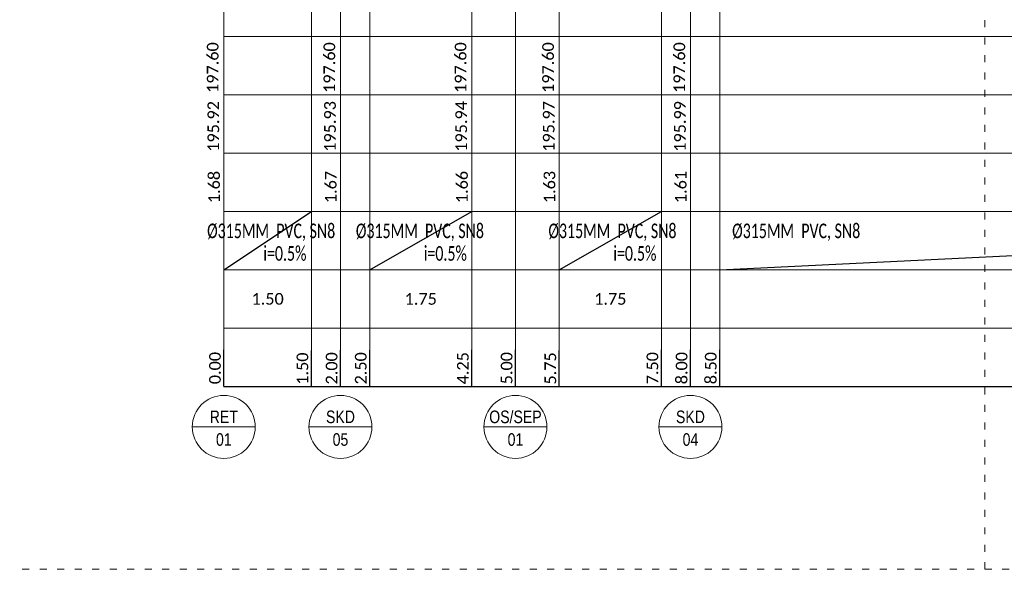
# Model space of a CAD drawing. Header units: millimetres. Extents: x -1212 to 8000, y -2 to 4191.
# Tile 10 of 28: x -949 to -932, y 179 to 188. Entities that reach past the tile are written whole.
import ezdxf
from ezdxf.enums import TextEntityAlignment as Align

# ---------------------------------------------------------------- set-up
doc = ezdxf.new("R2010")
doc.units = ezdxf.units.MM
doc.set_wipeout_variables(frame=1)
doc.linetypes.add('ACAD_ISO03W100', pattern=[30, 12, -18])
doc.layers.add('PRIMETECH - LINIE PROFILOWE', color=7, linetype='Continuous', lineweight=15)
doc.layers.add('PRIMETECH - OPISY', color=7, linetype='Continuous', lineweight=9)
doc.layers.add('PRIMETECH - NDR--------------', color=6, linetype='Continuous', lineweight=20, plot=False)
doc.styles.add('RPK_TAB_TXT_OPIS', font='arial.ttf', dxfattribs={"width": 0.8, "height": 3.5})
doc.styles.get("Standard").update_dxf_attribs({"font": 'calibril.ttf'})
doc.dimstyles.new('1', dxfattribs={"dimtxt": 0.2, "dimasz": 0.12, "dimexe": 0, "dimexo": 0, "dimgap": 0.05, "dimtad": 1, "dimjust": 4, "dimzin": 1, "dimdsep": 46, "dimtxsty": 'Standard', "dimblk": 'NONE', "dimcen": -2.5, "dimclrd": 7, "dimclre": 7, "dimclrt": 7, "dimadec": 0, "dimazin": 0, "dimtfac": 1, "dimtmove": 0, "dimatfit": 3, "dimfxl": 1.25, "dimarcsym": 0})
doc.dimstyles.new('2', dxfattribs={"dimtxt": 0.2, "dimasz": 0.07, "dimexe": 0, "dimexo": 0, "dimgap": 0.1, "dimtad": 1, "dimzin": 1, "dimdsep": 46, "dimtxsty": 'Standard', "dimblk": 'NONE', "dimcen": 2.5, "dimclrd": 256, "dimclre": 256, "dimclrt": 256, "dimadec": 0, "dimazin": 0, "dimtfac": 1, "dimtmove": 0, "dimatfit": 3, "dimfxl": 1.25, "dimlwd": 5, "dimlwe": 5, "dimarcsym": 0})

# ---------------------------------------------------------------- blocks, each defined once
blk = doc.blocks.new('*U6047')
at = {"ltscale": 1000}
for p, q in [((0, 4.537), (0, -0.463)), ((0, 2.037), (0, 0))]:
    blk.add_line(p, q, dxfattribs=at)
blk.add_circle((0, 2.037), 2.5)
at = {"ltscale": 1000, "style": 'RPK_TAB_TXT_OPIS', "width": 0.8}
blk.add_attdef('OPIS_PION', text='', height=1, rotation=270, dxfattribs=at).set_placement((0, 2.037), align=Align.BOTTOM_CENTER)
blk.add_attdef('NR_PIONU', text='', height=1, rotation=270, dxfattribs=at).set_placement((-0.5, 2.037), align=Align.TOP_CENTER)
blk = doc.blocks.new('*D8065')
at = {"layer": 'DEFPOINTS', "color": 0}
for p in [(-945.814, 182), (-944.314, 182), (-944.314, 182)]:
    blk.add_point(p, dxfattribs=at)
at = {"layer": 'PRIMETECH - LINIE PROFILOWE', "color": 7, "lineweight": -2, "ltscale": 2}
for p, q in [((-944.314, 182), (-944.314, 182.615)), ((-945.814, 182), (-945.814, 182)), ((-945.814, 182), (-944.314, 182))]:
    blk.add_line(p, q, dxfattribs=at)
at = {"layer": 'PRIMETECH - LINIE PROFILOWE', "color": 7, "ltscale": 2, "insert": (-944.466, 182.307), "char_height": 0.2, "attachment_point": 5, "rotation": 90}
blk.add_mtext('1.50', dxfattribs=at)
blk = doc.blocks.new('_None')
blk = doc.blocks.new('*D8066')
at = {"layer": 'DEFPOINTS', "color": 0}
for p in [(-945.814, 182), (-943.814, 182), (-943.814, 182)]:
    blk.add_point(p, dxfattribs=at)
at = {"layer": 'PRIMETECH - LINIE PROFILOWE', "color": 7, "lineweight": -2, "ltscale": 2}
for p, q in [((-943.814, 182), (-943.814, 182.624)), ((-945.814, 182), (-945.814, 182)), ((-945.814, 182), (-943.814, 182))]:
    blk.add_line(p, q, dxfattribs=at)
at = {"layer": 'PRIMETECH - LINIE PROFILOWE', "color": 7, "ltscale": 2, "insert": (-943.966, 182.312), "char_height": 0.2, "attachment_point": 5, "rotation": 90}
blk.add_mtext('2.00', dxfattribs=at)
blk = doc.blocks.new('*D8067')
at = {"layer": 'DEFPOINTS', "color": 0}
for p in [(-945.814, 182), (-943.314, 182), (-943.314, 182)]:
    blk.add_point(p, dxfattribs=at)
at = {"layer": 'PRIMETECH - LINIE PROFILOWE', "color": 7, "lineweight": -2, "ltscale": 2}
for p, q in [((-943.314, 182), (-943.314, 182.624)), ((-945.814, 182), (-945.814, 182)), ((-945.814, 182), (-943.314, 182))]:
    blk.add_line(p, q, dxfattribs=at)
at = {"layer": 'PRIMETECH - LINIE PROFILOWE', "color": 7, "ltscale": 2, "insert": (-943.466, 182.312), "char_height": 0.2, "attachment_point": 5, "rotation": 90}
blk.add_mtext('2.50', dxfattribs=at)
blk = doc.blocks.new('*D8068')
at = {"layer": 'DEFPOINTS', "color": 0}
for p in [(-945.814, 182), (-941.564, 182), (-941.564, 182)]:
    blk.add_point(p, dxfattribs=at)
at = {"layer": 'PRIMETECH - LINIE PROFILOWE', "color": 7, "lineweight": -2, "ltscale": 2}
for p, q in [((-941.564, 182), (-941.564, 182.627)), ((-945.814, 182), (-945.814, 182)), ((-945.814, 182), (-941.564, 182))]:
    blk.add_line(p, q, dxfattribs=at)
at = {"layer": 'PRIMETECH - LINIE PROFILOWE', "color": 7, "ltscale": 2, "insert": (-941.716, 182.313), "char_height": 0.2, "attachment_point": 5, "rotation": 90}
blk.add_mtext('4.25', dxfattribs=at)
blk = doc.blocks.new('*D8069')
at = {"layer": 'DEFPOINTS', "color": 0}
for p in [(-945.814, 182), (-940.814, 182), (-940.814, 182)]:
    blk.add_point(p, dxfattribs=at)
at = {"layer": 'PRIMETECH - LINIE PROFILOWE', "color": 7, "lineweight": -2, "ltscale": 2}
for p, q in [((-940.814, 182), (-940.814, 182.628)), ((-945.814, 182), (-945.814, 182)), ((-945.814, 182), (-940.814, 182))]:
    blk.add_line(p, q, dxfattribs=at)
at = {"layer": 'PRIMETECH - LINIE PROFILOWE', "color": 7, "ltscale": 2, "insert": (-940.966, 182.314), "char_height": 0.2, "attachment_point": 5, "rotation": 90}
blk.add_mtext('5.00', dxfattribs=at)
blk = doc.blocks.new('*D8070')
at = {"layer": 'DEFPOINTS', "color": 0}
for p in [(-945.814, 182), (-940.064, 182), (-940.064, 182)]:
    blk.add_point(p, dxfattribs=at)
at = {"layer": 'PRIMETECH - LINIE PROFILOWE', "color": 7, "lineweight": -2, "ltscale": 2}
for p, q in [((-940.064, 182), (-940.064, 182.619)), ((-945.814, 182), (-945.814, 182)), ((-945.814, 182), (-940.064, 182))]:
    blk.add_line(p, q, dxfattribs=at)
at = {"layer": 'PRIMETECH - LINIE PROFILOWE', "color": 7, "ltscale": 2, "insert": (-940.216, 182.31), "char_height": 0.2, "attachment_point": 5, "rotation": 90}
blk.add_mtext('5.75', dxfattribs=at)
blk = doc.blocks.new('*D8071')
at = {"layer": 'DEFPOINTS', "color": 0}
for p in [(-945.814, 182), (-937.814, 182), (-937.814, 182)]:
    blk.add_point(p, dxfattribs=at)
at = {"layer": 'PRIMETECH - LINIE PROFILOWE', "color": 7, "lineweight": -2, "ltscale": 2}
for p, q in [((-937.814, 182), (-937.814, 182.629)), ((-945.814, 182), (-945.814, 182)), ((-945.814, 182), (-937.814, 182))]:
    blk.add_line(p, q, dxfattribs=at)
at = {"layer": 'PRIMETECH - LINIE PROFILOWE', "color": 7, "ltscale": 2, "insert": (-937.966, 182.315), "char_height": 0.2, "attachment_point": 5, "rotation": 90}
blk.add_mtext('8.00', dxfattribs=at)
blk = doc.blocks.new('*D8072')
at = {"layer": 'DEFPOINTS', "color": 0}
for p in [(-945.814, 182), (-938.314, 182), (-938.314, 182)]:
    blk.add_point(p, dxfattribs=at)
at = {"layer": 'PRIMETECH - LINIE PROFILOWE', "color": 7, "lineweight": -2, "ltscale": 2}
for p, q in [((-938.314, 182), (-938.314, 182.627)), ((-945.814, 182), (-945.814, 182)), ((-945.814, 182), (-938.314, 182))]:
    blk.add_line(p, q, dxfattribs=at)
at = {"layer": 'PRIMETECH - LINIE PROFILOWE', "color": 7, "ltscale": 2, "insert": (-938.466, 182.314), "char_height": 0.2, "attachment_point": 5, "rotation": 90}
blk.add_mtext('7.50', dxfattribs=at)
blk = doc.blocks.new('*D8073')
at = {"layer": 'DEFPOINTS', "color": 0}
for p in [(-945.814, 182), (-937.314, 182), (-937.314, 182)]:
    blk.add_point(p, dxfattribs=at)
at = {"layer": 'PRIMETECH - LINIE PROFILOWE', "color": 7, "lineweight": -2, "ltscale": 2}
for p, q in [((-937.314, 182), (-937.314, 182.629)), ((-945.814, 182), (-945.814, 182)), ((-945.814, 182), (-937.314, 182))]:
    blk.add_line(p, q, dxfattribs=at)
at = {"layer": 'PRIMETECH - LINIE PROFILOWE', "color": 7, "ltscale": 2, "insert": (-937.466, 182.315), "char_height": 0.2, "attachment_point": 5, "rotation": 90}
blk.add_mtext('8.50', dxfattribs=at)
blk = doc.blocks.new('*D8074')
at = {"layer": 'DEFPOINTS', "color": 0}
for p in [(-945.814, 182), (-915.914, 182), (-915.914, 182)]:
    blk.add_point(p, dxfattribs=at)
at = {"layer": 'PRIMETECH - LINIE PROFILOWE', "color": 7, "lineweight": -2, "ltscale": 2}
for p, q in [((-915.914, 182), (-915.914, 182.784)), ((-945.814, 182), (-945.814, 182)), ((-945.814, 182), (-915.914, 182))]:
    blk.add_line(p, q, dxfattribs=at)
at = {"layer": 'PRIMETECH - LINIE PROFILOWE', "color": 7, "ltscale": 2, "insert": (-916.066, 182.392), "char_height": 0.2, "attachment_point": 5, "rotation": 90}
blk.add_mtext('29.90', dxfattribs=at)
blk = doc.blocks.new('*D8075')
at = {"layer": 'DEFPOINTS', "color": 0}
for p in [(-945.814, 182), (-916.414, 182), (-916.414, 182)]:
    blk.add_point(p, dxfattribs=at)
at = {"layer": 'PRIMETECH - LINIE PROFILOWE', "color": 7, "lineweight": -2, "ltscale": 2}
for p, q in [((-916.414, 182), (-916.414, 182.784)), ((-945.814, 182), (-945.814, 182)), ((-945.814, 182), (-916.414, 182))]:
    blk.add_line(p, q, dxfattribs=at)
at = {"layer": 'PRIMETECH - LINIE PROFILOWE', "color": 7, "ltscale": 2, "insert": (-916.566, 182.392), "char_height": 0.2, "attachment_point": 5, "rotation": 90}
blk.add_mtext('29.40', dxfattribs=at)
blk = doc.blocks.new('*D8076')
at = {"layer": 'DEFPOINTS', "color": 0}
for p in [(-945.814, 182), (-916.914, 182), (-916.914, 182)]:
    blk.add_point(p, dxfattribs=at)
at = {"layer": 'PRIMETECH - LINIE PROFILOWE', "color": 7, "lineweight": -2, "ltscale": 2}
for p, q in [((-916.914, 182), (-916.914, 182.784)), ((-945.814, 182), (-945.814, 182)), ((-945.814, 182), (-916.914, 182))]:
    blk.add_line(p, q, dxfattribs=at)
at = {"layer": 'PRIMETECH - LINIE PROFILOWE', "color": 7, "ltscale": 2, "insert": (-917.066, 182.392), "char_height": 0.2, "attachment_point": 5, "rotation": 90}
blk.add_mtext('28.90', dxfattribs=at)
blk = doc.blocks.new('*D8079')
at = {"layer": 'DEFPOINTS', "color": 0}
blk.add_point((-945.814, 182), dxfattribs=at)
blk.add_point((-945.814, 182), dxfattribs=at)
blk.add_point((-945.814, 182), dxfattribs=at)
at = {"layer": 'PRIMETECH - LINIE PROFILOWE', "color": 7, "lineweight": -2, "ltscale": 2}
for q in [(-945.814, 182.631), (-945.814, 182), (-945.814, 182)]:
    blk.add_line((-945.814, 182), q, dxfattribs=at)
at = {"layer": 'PRIMETECH - LINIE PROFILOWE', "color": 7, "ltscale": 2, "insert": (-945.966, 182.316), "char_height": 0.2, "attachment_point": 5, "rotation": 90}
blk.add_mtext('0.00', dxfattribs=at)
blk = doc.blocks.new('*D8081')
at = {"layer": 'DEFPOINTS', "color": 0}
for p in [(-945.814, 182), (-896.214, 182), (-896.214, 182)]:
    blk.add_point(p, dxfattribs=at)
at = {"layer": 'PRIMETECH - LINIE PROFILOWE', "color": 7, "lineweight": -2, "ltscale": 2}
for p, q in [((-896.214, 182), (-896.214, 182.795)), ((-945.814, 182), (-945.814, 182)), ((-945.814, 182), (-896.214, 182))]:
    blk.add_line(p, q, dxfattribs=at)
at = {"layer": 'PRIMETECH - LINIE PROFILOWE', "color": 7, "ltscale": 2, "insert": (-896.366, 182.398), "char_height": 0.2, "attachment_point": 5, "rotation": 90}
blk.add_mtext('49.60', dxfattribs=at)
blk = doc.blocks.new('*D8082')
at = {"layer": 'DEFPOINTS', "color": 0}
for p in [(-945.814, 182), (-896.714, 182), (-896.714, 182)]:
    blk.add_point(p, dxfattribs=at)
at = {"layer": 'PRIMETECH - LINIE PROFILOWE', "color": 7, "lineweight": -2, "ltscale": 2}
for p, q in [((-896.714, 182), (-896.714, 182.795)), ((-945.814, 182), (-945.814, 182)), ((-945.814, 182), (-896.714, 182))]:
    blk.add_line(p, q, dxfattribs=at)
at = {"layer": 'PRIMETECH - LINIE PROFILOWE', "color": 7, "ltscale": 2, "insert": (-896.866, 182.398), "char_height": 0.2, "attachment_point": 5, "rotation": 90}
blk.add_mtext('49.10', dxfattribs=at)
blk = doc.blocks.new('*D8083')
at = {"layer": 'DEFPOINTS', "color": 0}
for p in [(-945.814, 182), (-897.214, 182), (-897.214, 182)]:
    blk.add_point(p, dxfattribs=at)
at = {"layer": 'PRIMETECH - LINIE PROFILOWE', "color": 7, "lineweight": -2, "ltscale": 2}
for p, q in [((-897.214, 182), (-897.214, 182.795)), ((-945.814, 182), (-945.814, 182)), ((-945.814, 182), (-897.214, 182))]:
    blk.add_line(p, q, dxfattribs=at)
at = {"layer": 'PRIMETECH - LINIE PROFILOWE', "color": 7, "ltscale": 2, "insert": (-897.366, 182.398), "char_height": 0.2, "attachment_point": 5, "rotation": 90}
blk.add_mtext('48.60', dxfattribs=at)
blk = doc.blocks.new('*D8084')
at = {"layer": 'DEFPOINTS', "color": 0}
for p in [(-945.814, 182), (-872.514, 182), (-872.514, 182)]:
    blk.add_point(p, dxfattribs=at)
at = {"layer": 'PRIMETECH - LINIE PROFILOWE', "color": 7, "lineweight": -2, "ltscale": 2}
for p, q in [((-872.514, 182), (-872.514, 182.787)), ((-945.814, 182), (-945.814, 182)), ((-945.814, 182), (-872.514, 182))]:
    blk.add_line(p, q, dxfattribs=at)
at = {"layer": 'PRIMETECH - LINIE PROFILOWE', "color": 7, "ltscale": 2, "insert": (-872.666, 182.393), "char_height": 0.2, "attachment_point": 5, "rotation": 90}
blk.add_mtext('73.30', dxfattribs=at)
blk = doc.blocks.new('*D8085')
at = {"layer": 'DEFPOINTS', "color": 0}
for p in [(-945.814, 182), (-873.014, 182), (-873.014, 182)]:
    blk.add_point(p, dxfattribs=at)
at = {"layer": 'PRIMETECH - LINIE PROFILOWE', "color": 7, "lineweight": -2, "ltscale": 2}
for p, q in [((-873.014, 182), (-873.014, 182.787)), ((-945.814, 182), (-945.814, 182)), ((-945.814, 182), (-873.014, 182))]:
    blk.add_line(p, q, dxfattribs=at)
at = {"layer": 'PRIMETECH - LINIE PROFILOWE', "color": 7, "ltscale": 2, "insert": (-873.166, 182.393), "char_height": 0.2, "attachment_point": 5, "rotation": 90}
blk.add_mtext('72.80', dxfattribs=at)
blk = doc.blocks.new('*D8094')
at = {"layer": 'DEFPOINTS', "color": 0}
for p in [(-937.314, 183), (-937.314, 183), (-916.914, 183)]:
    blk.add_point(p, dxfattribs=at)
at = {"layer": 'PRIMETECH - LINIE PROFILOWE', "lineweight": 5, "ltscale": 2}
for p, q in [((-937.314, 183), (-937.314, 183)), ((-916.914, 183), (-937.314, 183)), ((-916.914, 183), (-916.914, 183))]:
    blk.add_line(p, q, dxfattribs=at)
at = {"layer": 'PRIMETECH - LINIE PROFILOWE', "ltscale": 2, "insert": (-927.114, 183.502), "char_height": 0.2, "attachment_point": 5}
blk.add_mtext('20.40', dxfattribs=at)
blk = doc.blocks.new('*D8095')
at = {"layer": 'DEFPOINTS', "color": 0}
for p in [(-940.064, 183), (-940.064, 183), (-938.314, 183)]:
    blk.add_point(p, dxfattribs=at)
at = {"layer": 'PRIMETECH - LINIE PROFILOWE', "lineweight": 5, "ltscale": 2}
for p, q in [((-940.064, 183), (-940.064, 183)), ((-938.314, 183), (-940.064, 183)), ((-938.314, 183), (-938.314, 183))]:
    blk.add_line(p, q, dxfattribs=at)
at = {"layer": 'PRIMETECH - LINIE PROFILOWE', "ltscale": 2, "insert": (-939.189, 183.501), "char_height": 0.2, "attachment_point": 5}
blk.add_mtext('1.75', dxfattribs=at)
blk = doc.blocks.new('*D8096')
at = {"layer": 'DEFPOINTS', "color": 0}
for p in [(-943.314, 183), (-943.314, 183), (-941.564, 183)]:
    blk.add_point(p, dxfattribs=at)
at = {"layer": 'PRIMETECH - LINIE PROFILOWE', "lineweight": 5, "ltscale": 2}
for p, q in [((-943.314, 183), (-943.314, 183)), ((-941.564, 183), (-943.314, 183)), ((-941.564, 183), (-941.564, 183))]:
    blk.add_line(p, q, dxfattribs=at)
at = {"layer": 'PRIMETECH - LINIE PROFILOWE', "ltscale": 2, "insert": (-942.439, 183.501), "char_height": 0.2, "attachment_point": 5}
blk.add_mtext('1.75', dxfattribs=at)
blk = doc.blocks.new('*D8101')
at = {"layer": 'DEFPOINTS', "color": 0}
for p in [(-945.814, 183), (-944.314, 183), (-944.314, 183)]:
    blk.add_point(p, dxfattribs=at)
at = {"layer": 'PRIMETECH - LINIE PROFILOWE', "lineweight": 5, "ltscale": 2}
for p, q in [((-945.814, 183), (-945.814, 183)), ((-945.814, 183), (-944.314, 183)), ((-944.314, 183), (-944.314, 183))]:
    blk.add_line(p, q, dxfattribs=at)
at = {"layer": 'PRIMETECH - LINIE PROFILOWE', "ltscale": 2, "insert": (-945.064, 183.502), "char_height": 0.2, "attachment_point": 5}
blk.add_mtext('1.50', dxfattribs=at)

msp = doc.modelspace()

# ---------------------------------------------------------------- linework, layer by layer
at = {"layer": 'PRIMETECH - LINIE PROFILOWE', "ltscale": 2}
for p, q in [((-944.314, 195.681), (-944.314, 182)), ((-943.814, 195.681), (-943.814, 182)), ((-943.314, 195.681), (-943.314, 182)), ((-938.314, 195.733), (-938.314, 182)), ((-937.814, 195.733), (-937.814, 182)), ((-937.314, 195.733), (-937.314, 182)), ((-945.814, 195.2), (-945.814, 182)), ((-941.564, 194.134), (-941.564, 182)), ((-940.814, 194.134), (-940.814, 182)), ((-940.064, 194.134), (-940.064, 182))]:
    msp.add_line(p, q, dxfattribs=at)
at = {"layer": 'PRIMETECH - LINIE PROFILOWE'}
for p, q in [((-872.514, 188), (-945.814, 188)), ((-872.514, 187), (-945.814, 187)), ((-872.514, 186), (-945.814, 186)), ((-872.514, 185), (-945.814, 185)), ((-872.514, 184), (-945.814, 184)), ((-872.514, 183), (-945.814, 183)), ((-872.514, 182), (-945.814, 182))]:
    msp.add_line(p, q, dxfattribs=at)
at = {"layer": 'PRIMETECH - NDR--------------', "linetype": 'ACAD_ISO03W100', "ltscale": 0.01}
for p, q in [((-932.77, 178.865), (-932.77, 207.365)), ((-968.77, 178.865), (-861.27, 178.865))]:
    msp.add_line(p, q, dxfattribs=at)
at = {"layer": 'PRIMETECH - OPISY', "color": 7, "lineweight": 30, "ltscale": 2}
for p, q in [((-945.814, 184), (-944.314, 185)), ((-943.314, 184), (-941.564, 185)), ((-940.064, 184), (-938.314, 185)), ((-937.314, 184), (-916.914, 185))]:
    msp.add_line(p, q, dxfattribs=at)

# ---------------------------------------------------------------- block references
at = {"layer": 'PRIMETECH - OPISY', "color": 7, "xscale": 0.216, "yscale": 0.216, "zscale": 0.216, "rotation": 90}
for p, values in [((-945.375, 181.307), {'OPIS_PION': 'RET', 'NR_PIONU': '01'}), ((-943.375, 181.307), {'OPIS_PION': 'SKD', 'NR_PIONU': '05'}), ((-940.375, 181.307), {'OPIS_PION': 'OS/SEP', 'NR_PIONU': '01'}), ((-937.375, 181.307), {'OPIS_PION': 'SKD', 'NR_PIONU': '04'})]:
    msp.add_blockref('*U6047', p, dxfattribs=at).add_auto_attribs(values)

# ---------------------------------------------------------------- texts
at = {"layer": 'PRIMETECH - OPISY'}
for s, p in [('197.60', (-945.906, 187.035)), ('197.60', (-943.906, 187.035)), ('197.60', (-941.656, 187.035)), ('197.60', (-940.156, 187.035)), ('197.60', (-937.906, 187.035)), ('195.92', (-945.895, 186.026)), ('195.93', (-943.895, 186.026)), ('195.94', (-941.645, 186.026)), ('195.97', (-940.145, 186.026)), ('195.99', (-937.895, 186.026)), ('1.68', (-945.882, 185.144)), ('1.67', (-943.882, 185.144)), ('1.66', (-941.632, 185.144)), ('1.63', (-940.132, 185.144)), ('1.61', (-937.882, 185.144))]:
    msp.add_text(s, height=0.2, rotation=90, dxfattribs=at).set_placement(p)
at = {"layer": 'PRIMETECH - OPISY', "width": 0.7}
for s, p in [('Ø315MM  PVC, SN8', (-946.101, 184.544)), ('Ø315MM  PVC, SN8', (-943.551, 184.544)), ('Ø315MM  PVC, SN8', (-940.25, 184.544)), ('Ø315MM  PVC, SN8', (-937.1, 184.544)), ('i=0.5%', (-945.137, 184.157)), ('i=0.5%', (-942.387, 184.157)), ('i=0.5%', (-939.137, 184.157))]:
    msp.add_text(s, height=0.25, dxfattribs=at).set_placement(p)

# ---------------------------------------------------------------- dimensions: what is measured, and where the dimension line sits
at = {"layer": 'PRIMETECH - LINIE PROFILOWE', "ltscale": 2}
for base, p1, p2, picture, middle in [((-944.314, 183), (-945.814, 183), (-944.314, 183), '*D8101', (-945.064, 183.502)), ((-943.314, 183), (-941.564, 183), (-943.314, 183), '*D8096', (-942.439, 183.501)), ((-940.064, 183), (-938.314, 183), (-940.064, 183), '*D8095', (-939.189, 183.501)), ((-937.314, 183), (-916.914, 183), (-937.314, 183), '*D8094', (-927.114, 183.502))]:
    dim = msp.add_linear_dim(base=base, p1=p1, p2=p2, dimstyle='2', override={"dimgap": 0.4}, dxfattribs=at)
    dim.commit()
    dim.dimension.update_dxf_attribs({"geometry": picture, "text_midpoint": middle})
for base, p1, p2, picture, middle in [((-896.214, 182), (-945.814, 182), (-896.214, 182), '*D8081', (-896.366, 182.398)), ((-896.714, 182), (-945.814, 182), (-896.714, 182), '*D8082', (-896.866, 182.398)), ((-897.214, 182), (-945.814, 182), (-897.214, 182), '*D8083', (-897.366, 182.398)), ((-872.514, 182), (-945.814, 182), (-872.514, 182), '*D8084', (-872.666, 182.393)), ((-873.014, 182), (-945.814, 182), (-873.014, 182), '*D8085', (-873.166, 182.393)), ((-915.914, 182), (-945.814, 182), (-915.914, 182), '*D8074', (-916.066, 182.392)), ((-916.414, 182), (-945.814, 182), (-916.414, 182), '*D8075', (-916.566, 182.392)), ((-916.914, 182), (-945.814, 182), (-916.914, 182), '*D8076', (-917.066, 182.392)), ((-945.814296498, 182), (-945.814296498, 182), (-945.814296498, 182), '*D8079', (-945.966396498, 182.3157)), ((-937.814, 182), (-945.814, 182), (-937.814, 182), '*D8071', (-937.966, 182.315)), ((-937.314, 182), (-945.814, 182), (-937.314, 182), '*D8073', (-937.466, 182.315)), ((-940.814, 182), (-945.814, 182), (-940.814, 182), '*D8069', (-940.966, 182.314)), ((-941.564, 182), (-945.814, 182), (-941.564, 182), '*D8068', (-941.716, 182.313)), ((-938.314, 182), (-945.814, 182), (-938.314, 182), '*D8072', (-938.466, 182.314)), ((-943.814, 182), (-945.814, 182), (-943.814, 182), '*D8066', (-943.966, 182.312)), ((-943.314, 182), (-945.814, 182), (-943.314, 182), '*D8067', (-943.466, 182.312)), ((-940.064, 182), (-945.814, 182), (-940.064, 182), '*D8070', (-940.216, 182.31)), ((-944.314, 182), (-945.814, 182), (-944.314, 182), '*D8065', (-944.466, 182.307))]:
    dim = msp.add_linear_dim(base=base, p1=p1, p2=p2, dimstyle='1', dxfattribs=at)
    dim.commit()
    dim.dimension.update_dxf_attribs({"geometry": picture, "text_midpoint": middle})

doc.saveas('drawing.dxf')
